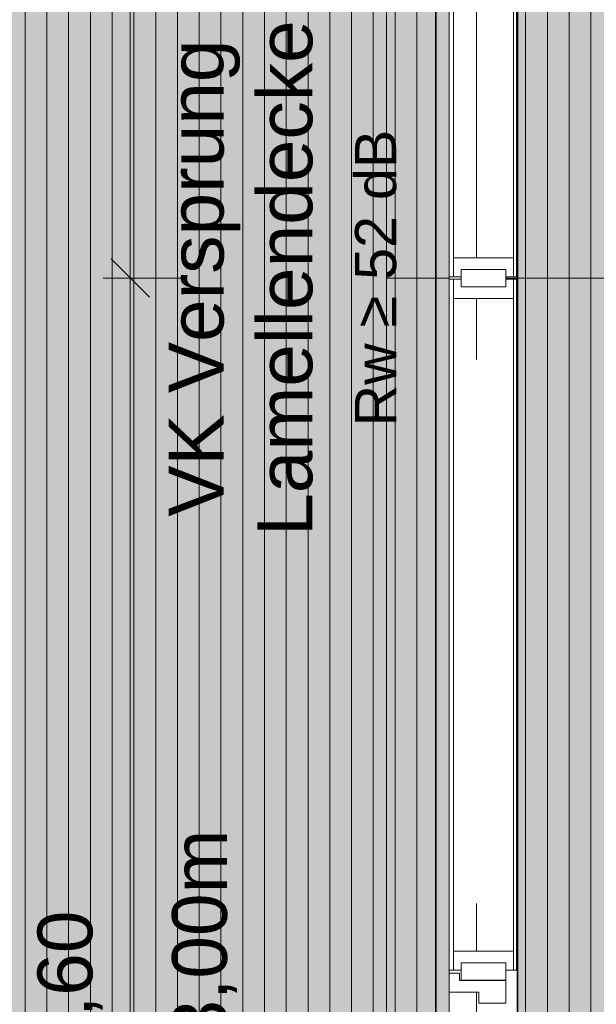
# Model space of a CAD drawing. Header units: metres. Extents: x -111 to 152, y -132 to 99.
# Tile 80 of 256: x -26.49 to -25.43, y -12.14 to -10.33. Entities that reach past the tile are written whole.
import ezdxf

# ---------------------------------------------------------------- set-up
doc = ezdxf.new("R2010")
doc.units = ezdxf.units.M
doc.header["$PDMODE"] = 1
doc.header["$PDSIZE"] = -2
doc.linetypes.add('Raster 01', pattern=[2, 1, -1])
doc.layers.get('0').update_dxf_attribs({"lineweight": 25})
for name, color, linetype, lineweight in [('027_Tischlerarbeiten-340 Innentüren', 7, 'Continuous', 9), ('030_Sonnenschutzarbeiten-BLENDSCHUTZ', 7, 'Continuous', 5), ('_1.35m (3D)', 7, 'Continuous', 9), ('_EG (2D)', 7, 'Continuous', 9), ('_EG - DS (2D)', 7, 'Continuous', 9), ('AV1-Akustikvorgaben-Trennwände', 7, 'Continuous', 5)]:
    doc.layers.add(name, color=color, linetype=linetype, lineweight=lineweight)
for name, color, linetype, lineweight, true_color in [('031_Metallbauarbeiten-350 Lamellendecke DS', 7, 'Continuous', 35, 0x666666), ('AV1-Raster', 7, 'Raster 01', 9, 0xa6a6a6), ('Beschriftung', 7, 'Continuous', 9, 0x555555)]:
    doc.layers.add(name, color=color, linetype=linetype, lineweight=lineweight, true_color=true_color)
doc.layers.get('0').freeze()
doc.styles.add('Arial', font='arial.ttf')
doc.dimstyles.new('COE 50', dxfattribs={"dimtxt": 126.090495, "dimasz": 0.001414, "dimexe": 0.001, "dimexo": 0.01, "dimgap": 0.001, "dimtad": 1, "dimdec": 3, "dimtxsty": 'Arial', "dimblk": 'VW_SLASH-3', "dimblk1": 'VW_SLASH-3', "dimblk2": 'VW_SLASH-3', "dimcen": 0, "dimadec": 3, "dimazin": 0, "dimtfac": 0.8, "dimtdec": 3, "dimtix": 1, "dimtmove": 0, "dimatfit": 0, "dimldrblk": 'VW_SLASH-2', "dimfxl": 0.002, "dimfxlon": 1, "dimfrac": 2, "dimtolj": 1, "dimarcsym": 0})
pattern_1 = [(90, (0, 0), (0.04, 0), [])]

# ---------------------------------------------------------------- blocks, each defined once
blk = doc.blocks.new('Group-2')
at = {"layer": 'AV1-Raster'}
for p, q in [((-25.65, -22.95), (-25.65, 1.35)), ((1.35, -10.8), (-40.5, -10.8))]:
    blk.add_line(p, q, dxfattribs=at)
blk = doc.blocks.new('1.35m (3D)')
at = {"layer": 'AV1-Raster', "color": 7}
blk.add_blockref('Group-2', (0, 0), dxfattribs=at)
blk = doc.blocks.new('VW_SLASH-3')
at = {"color": 0, "linetype": 'ByBlock', "lineweight": -2, "transparency": 16777216}
blk.add_line((0, 0), (-1, 0), dxfattribs=at)
at = {"color": 0, "linetype": 'Continuous', "lineweight": 15, "transparency": 16777216, "flags": 128}
blk.add_lwpolyline([(0.5, 0.5), (-0.5, -0.5)], dxfattribs=at)
blk = doc.blocks.new('*D47')
at = {"layer": '030_Sonnenschutzarbeiten-BLENDSCHUTZ', "color": 0, "lineweight": -2}
for p, q in [((-26.1868, -8.2), (-26.3368, -8.2)), ((-26.2868, -10.7293), (-26.2868, -8.2707)), ((-26.1868, -10.8), (-26.3368, -10.8))]:
    blk.add_line(p, q, dxfattribs=at)
at = {"layer": 'Defpoints', "color": 0}
for p in [(-26.2868, -8.2), (-26.04, -8.2), (-26.04, -10.8)]:
    blk.add_point(p, dxfattribs=at)
at = {"layer": '030_Sonnenschutzarbeiten-BLENDSCHUTZ', "color": 0, "lineweight": -2, "xscale": 0.070693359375, "yscale": 0.070693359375, "zscale": 0.070693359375}
for p, rotation in [((-26.2868, -8.2), 90), ((-26.2868, -10.8), 270)]:
    blk.add_blockref('VW_SLASH-3', p, dxfattribs=dict(at, rotation=rotation))
at = {"layer": '030_Sonnenschutzarbeiten-BLENDSCHUTZ', "color": 0, "lineweight": 13, "insert": (-26.3974, -9.5), "char_height": 0.10087, "attachment_point": 5, "rotation": 90, "style": 'Arial'}
blk.add_mtext('\\A1;2,60', dxfattribs=at)
blk = doc.blocks.new('VW_SLASH-2')
at = {"color": 0, "linetype": 'ByBlock', "lineweight": -2, "transparency": 16777216}
blk.add_line((0, 0), (-1, 0), dxfattribs=at)
at = {"color": 0, "linetype": 'Continuous', "lineweight": 15, "transparency": 16777216, "flags": 128}
blk.add_lwpolyline([(0.5, 0.5), (-0.5, -0.5)], dxfattribs=at)
blk = doc.blocks.new('*D48')
at = {"layer": '030_Sonnenschutzarbeiten-BLENDSCHUTZ', "color": 0, "lineweight": -2}
for p, q in [((-26.1868, -10.8), (-26.3368, -10.8)), ((-26.2868, -13.3293), (-26.2868, -10.8707)), ((-26.1868, -13.4), (-26.3368, -13.4))]:
    blk.add_line(p, q, dxfattribs=at)
at = {"layer": 'Defpoints', "color": 0}
for p in [(-26.2868, -10.8), (-26.04, -10.8), (-26.04, -13.4)]:
    blk.add_point(p, dxfattribs=at)
at = {"layer": '030_Sonnenschutzarbeiten-BLENDSCHUTZ', "color": 0, "lineweight": -2, "xscale": 0.070693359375, "yscale": 0.070693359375, "zscale": 0.070693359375}
for p, rotation in [((-26.2868, -10.8), 90), ((-26.2868, -13.4), 270)]:
    blk.add_blockref('VW_SLASH-3', p, dxfattribs=dict(at, rotation=rotation))
at = {"layer": '030_Sonnenschutzarbeiten-BLENDSCHUTZ', "color": 0, "lineweight": 13, "insert": (-26.3974, -12.1), "char_height": 0.10087, "attachment_point": 5, "rotation": 90, "style": 'Arial'}
blk.add_mtext('\\A1;2,60', dxfattribs=at)
blk = doc.blocks.new('Group-650')
at = {"color": 255, "linetype": 'Continuous', "lineweight": 5, "transparency": 33554687}
for points in [[(-25.6925, -10.7627), (-25.5825, -10.7627), (-25.5825, -10.7977), (-25.6925, -10.7977)], [(-25.675, -12.0377), (-25.575, -12.0377), (-25.575, -12.0727), (-25.675, -12.0727)]]:
    blk.add_wipeout(points, dxfattribs=at).dxf.layer = '027_Tischlerarbeiten-340 Innentüren'
at = {"layer": '027_Tischlerarbeiten-340 Innentüren', "color": 7, "linetype": 'Continuous', "lineweight": 5, "transparency": 33554687, "flags": 128}
for points in [[(-25.6925, -10.7627), (-25.5825, -10.7627), (-25.5825, -10.7977), (-25.6925, -10.7977)], [(-25.675, -12.0377), (-25.575, -12.0377), (-25.575, -12.0727), (-25.675, -12.0727)]]:
    blk.add_lwpolyline(points, close=True, dxfattribs=at)
at = {"color": 255, "linetype": 'Continuous', "lineweight": 5, "transparency": 33554687}
blk.add_wipeout([(-25.6925, -10.8023), (-25.5825, -10.8023), (-25.5825, -10.8373), (-25.6925, -10.8373)], dxfattribs=at).dxf.layer = '027_Tischlerarbeiten-340 Innentüren'
at = {"color": 255, "linetype": 'Continuous', "lineweight": 13, "transparency": 33554687}
blk.add_wipeout([(-25.6785, -12.059), (-25.5965, -12.059), (-25.5965, -12.091), (-25.6785, -12.091)], dxfattribs=at).dxf.layer = '027_Tischlerarbeiten-340 Innentüren'
at = {"layer": '027_Tischlerarbeiten-340 Innentüren', "color": 7, "linetype": 'Continuous', "lineweight": 5, "transparency": 33554687, "flags": 128}
blk.add_lwpolyline([(-25.6925, -10.8023), (-25.5825, -10.8023), (-25.5825, -10.8373), (-25.6925, -10.8373)], close=True, dxfattribs=at)
at = {"layer": '027_Tischlerarbeiten-340 Innentüren', "color": 7, "linetype": 'Continuous', "lineweight": 13, "transparency": 33554687, "flags": 128}
blk.add_lwpolyline([(-25.6785, -12.059), (-25.5965, -12.059), (-25.5965, -12.091), (-25.6785, -12.091)], close=True, dxfattribs=at)
at = {"color": 255, "linetype": 'Continuous', "lineweight": 5, "transparency": 33554687}
for points in [[(-25.7005, -9.5273), (-25.6925, -9.5273), (-25.6925, -10.7977), (-25.7005, -10.7977)], [(-25.5825, -9.5273), (-25.5765, -9.5273), (-25.5765, -10.7977), (-25.5825, -10.7977)], [(-25.6786, -10.784), (-25.5966, -10.784), (-25.5966, -10.816), (-25.6786, -10.816)]]:
    blk.add_wipeout(points, dxfattribs=at).dxf.layer = '027_Tischlerarbeiten-340 Innentüren'
at = {"color": 255, "linetype": 'Continuous', "lineweight": 13, "transparency": 33554687}
blk.add_wipeout([(-25.646, -12.113), (-25.7005, -12.113), (-25.7005, -12.078), (-25.6815, -12.078), (-25.6815, -12.0915), (-25.5965, -12.0915), (-25.5965, -12.133), (-25.646, -12.133)], dxfattribs=at).dxf.layer = '027_Tischlerarbeiten-340 Innentüren'
at = {"layer": '027_Tischlerarbeiten-340 Innentüren', "color": 7, "linetype": 'Continuous', "lineweight": 5, "transparency": 33554687, "flags": 128}
for points in [[(-25.7005, -9.5273), (-25.6925, -9.5273), (-25.6925, -10.7977), (-25.7005, -10.7977)], [(-25.5825, -9.5273), (-25.5765, -9.5273), (-25.5765, -10.7977), (-25.5825, -10.7977)], [(-25.6786, -10.784), (-25.5966, -10.784), (-25.5966, -10.816), (-25.6786, -10.816)]]:
    blk.add_lwpolyline(points, close=True, dxfattribs=at)
at = {"layer": '027_Tischlerarbeiten-340 Innentüren', "color": 7, "linetype": 'Continuous', "lineweight": 13, "transparency": 33554687, "flags": 128}
blk.add_lwpolyline([(-25.646, -12.113), (-25.7005, -12.113), (-25.7005, -12.078), (-25.6815, -12.078), (-25.6815, -12.0915), (-25.5965, -12.0915), (-25.5965, -12.133), (-25.646, -12.133)], close=True, dxfattribs=at)
at = {"color": 255, "linetype": 'Continuous', "lineweight": 5, "transparency": 33554687}
blk.add_wipeout([(-25.6925, -12.0377), (-25.5825, -12.0377), (-25.5825, -12.0727), (-25.6925, -12.0727)], dxfattribs=at).dxf.layer = '027_Tischlerarbeiten-340 Innentüren'
at = {"layer": '027_Tischlerarbeiten-340 Innentüren', "color": 7, "linetype": 'Continuous', "lineweight": 5, "transparency": 33554687, "flags": 128}
blk.add_lwpolyline([(-25.6925, -12.0377), (-25.5825, -12.0377), (-25.5825, -12.0727), (-25.6925, -12.0727)], close=True, dxfattribs=at)
at = {"color": 255, "linetype": 'Continuous', "lineweight": 5, "transparency": 33554687}
for points in [[(-25.7005, -10.8023), (-25.6925, -10.8023), (-25.6925, -12.0727), (-25.7005, -12.0727)], [(-25.5825, -10.8023), (-25.5765, -10.8023), (-25.5765, -12.0727), (-25.5825, -12.0727)], [(-25.6786, -12.059), (-25.5966, -12.059), (-25.5966, -12.091), (-25.6786, -12.091)]]:
    blk.add_wipeout(points, dxfattribs=at).dxf.layer = '027_Tischlerarbeiten-340 Innentüren'
at = {"layer": '027_Tischlerarbeiten-340 Innentüren', "color": 7, "linetype": 'Continuous', "lineweight": 5, "transparency": 33554687, "flags": 128}
for points in [[(-25.7005, -10.8023), (-25.6925, -10.8023), (-25.6925, -12.0727), (-25.7005, -12.0727)], [(-25.5825, -10.8023), (-25.5765, -10.8023), (-25.5765, -12.0727), (-25.5825, -12.0727)], [(-25.6786, -12.059), (-25.5966, -12.059), (-25.5966, -12.091), (-25.6786, -12.091)]]:
    blk.add_lwpolyline(points, close=True, dxfattribs=at)
blk = doc.blocks.new('Group-652')
at = {"layer": '027_Tischlerarbeiten-340 Innentüren', "color": 7, "transparency": 33554687}
blk.add_blockref('Group-650', (0, 0), dxfattribs=at)
blk = doc.blocks.new('EG (2D)')
at = {"layer": 'AV1-Akustikvorgaben-Trennwände', "color": 7}
blk.add_solid([(-25.7744, -11.0742), (-25.7744, -10.5258), (-25.8961, -11.0742), (-25.8961, -10.5258)], dxfattribs=at)
blk.add_solid([(-25.7744, -11.0742), (-25.7744, -10.5258), (-25.8961, -11.0742), (-25.8961, -10.5258)], dxfattribs=at)
at = {"layer": 'AV1-Akustikvorgaben-Trennwände', "insert": (-25.8352, -10.8), "char_height": 0.07565, "attachment_point": 5, "rotation": 90, "line_spacing_factor": 0.971931, "style": 'Arial'}
blk.add_mtext('Rw ≥ 52 dB', dxfattribs=at)
at = {"layer": '027_Tischlerarbeiten-340 Innentüren', "color": 7, "transparency": 33554687}
blk.add_blockref('Group-652', (0, 0), dxfattribs=at)
blk = doc.blocks.new('EG - DS (2D)')
at = {"layer": '030_Sonnenschutzarbeiten-BLENDSCHUTZ', "linetype": 'Continuous', "lineweight": 0, "transparency": 33554610}
for points in [[(-25.8155, -8.2), (-25.7005, -8.2), (-25.7005, -10.8), (-25.8155, -10.8)], [(-25.8155, -10.8), (-25.7005, -10.8), (-25.7005, -13.4), (-25.8155, -13.4)]]:
    blk.add_hatch(color=220, dxfattribs=at).paths.add_polyline_path(points)
at = {"layer": '031_Metallbauarbeiten-350 Lamellendecke DS', "linetype": 'Continuous', "lineweight": 0, "transparency": 33554508}
h = blk.add_hatch(color=254, dxfattribs=at)
h.paths.add_polyline_path([(-5.55, -5.525), (-31.125, -5.525), (-31.125, -7.35), (-25.575, -7.35), (-25.575, -13.625), (-23.075, -13.625), (-23.075, -7.975), (-16.075, -7.975), (-16.075, -13.625), (-23.075, -13.625), (-23.075, -16.075), (-16.075, -16.075), (-16.075, -16.05), (-5.55, -16.05)])
h.paths.add_polyline_path([(-8.0229, -7.95), (-8.0229, -13.65), (-13.575, -13.65), (-13.575, -7.95)])
at = {"layer": '031_Metallbauarbeiten-350 Lamellendecke DS', "linetype": 'Continuous', "lineweight": 9, "transparency": 33554508}
h = blk.add_hatch(dxfattribs=at)
h.set_pattern_fill('Lamellendecke', color=252, style=0, pattern_type=2)
h.set_pattern_definition(pattern_1)
h.paths.add_polyline_path([(-5.55, -5.525), (-31.125, -5.525), (-31.125, -7.35), (-25.575, -7.35), (-25.575, -13.625), (-23.075, -13.625), (-23.075, -7.975), (-16.075, -7.975), (-16.075, -13.625), (-23.075, -13.625), (-23.075, -16.075), (-16.075, -16.075), (-16.075, -16.05), (-5.55, -16.05)])
h.paths.add_polyline_path([(-8.0229, -7.95), (-8.0229, -13.65), (-13.575, -13.65), (-13.575, -7.95)])
at = {"layer": '031_Metallbauarbeiten-350 Lamellendecke DS', "linetype": 'Continuous', "lineweight": 0, "transparency": 33554508}
blk.add_hatch(color=254, dxfattribs=at).paths.add_polyline_path([(-28.5124, -8.25), (-28.1876, -8.25), (-28.1876, -8.2), (-25.725, -8.2), (-25.725, -13.4), (-28.1876, -13.4), (-28.1876, -13.3452), (-28.5124, -13.3452), (-28.5124, -13.4), (-30.911, -13.4), (-30.911, -8.2), (-28.5124, -8.2)])
at = {"layer": '031_Metallbauarbeiten-350 Lamellendecke DS', "linetype": 'Continuous', "lineweight": 9, "transparency": 33554508}
h = blk.add_hatch(dxfattribs=at)
h.set_pattern_fill('Lamellendecke', color=252, style=0, pattern_type=2)
h.set_pattern_definition(pattern_1)
h.paths.add_polyline_path([(-28.5124, -8.25), (-28.1876, -8.25), (-28.1876, -8.2), (-25.725, -8.2), (-25.725, -13.4), (-28.1876, -13.4), (-28.1876, -13.3452), (-28.5124, -13.3452), (-28.5124, -13.4), (-30.911, -13.4), (-30.911, -8.2), (-28.5124, -8.2)])
at = {"layer": '030_Sonnenschutzarbeiten-BLENDSCHUTZ', "color": 6, "lineweight": 13, "flags": 128}
for points in [[(-25.8155, -8.2), (-25.7005, -8.2), (-25.7005, -10.8), (-25.8155, -10.8)], [(-25.8155, -10.8), (-25.7005, -10.8), (-25.7005, -13.4), (-25.8155, -13.4)]]:
    blk.add_lwpolyline(points, close=True, dxfattribs=at)
at = {"layer": '031_Metallbauarbeiten-350 Lamellendecke DS', "flags": 128}
for points in [[(-5.55, -5.525), (-31.125, -5.525), (-31.125, -7.35), (-25.575, -7.35), (-25.575, -13.625), (-23.075, -13.625), (-23.075, -7.975), (-16.075, -7.975), (-16.075, -13.625), (-23.075, -13.625), (-23.075, -16.075), (-16.075, -16.075), (-16.075, -16.05), (-5.55, -16.05)], [(-28.5124, -8.25), (-28.1876, -8.25), (-28.1876, -8.2), (-25.725, -8.2), (-25.725, -13.4), (-28.1876, -13.4), (-28.1876, -13.3452), (-28.5124, -13.3452), (-28.5124, -13.4), (-30.911, -13.4), (-30.911, -8.2), (-28.5124, -8.2)]]:
    blk.add_lwpolyline(points, close=True, dxfattribs=at)
at = {"layer": 'Beschriftung', "color": 7, "linetype": 'Continuous'}
blk.add_solid([(-26.349, -10.8), (-26.295, -10.7582), (-26.295, -10.8418)], dxfattribs=at)
at = {"layer": '030_Sonnenschutzarbeiten-BLENDSCHUTZ', "color": 7, "insert": (-26.2099, -12.3897), "char_height": 0.10087, "attachment_point": 1, "rotation": 90, "line_spacing_factor": 0.969122, "style": 'Arial'}
blk.add_mtext('H=3,00m', dxfattribs=at)
at = {"layer": 'Beschriftung', "insert": (-25.9507, -10.8), "char_height": 0.100872, "attachment_point": 8, "rotation": 90, "line_spacing_factor": 0.969122, "style": 'Arial'}
blk.add_mtext('VK Versprung\\PLamellendecke', dxfattribs=at)
at = {"layer": '030_Sonnenschutzarbeiten-BLENDSCHUTZ', "color": 7, "lineweight": 13}
for base, p1, p2, picture, middle in [((-26.2868, -8.2), (-26.04, -10.8), (-26.04, -8.2), '*D47', (-26.3974, -9.5)), ((-26.2868, -10.8), (-26.04, -13.4), (-26.04, -10.8), '*D48', (-26.3974, -12.1))]:
    dim = blk.add_linear_dim(base=base, p1=p1, p2=p2, angle=270, text='2,60', dimstyle='COE 50', override={"dimtxt": 0.100872, "dimasz": 0.070693, "dimexe": 0.05, "dimgap": 0.05, "dimdec": 2, "dimpost": '<>', "dimtxsty": 'Arial', "dimtmove": 2, "dimfxl": 0.1}, dxfattribs=at)
    dim.commit()
    dim.dimension.update_dxf_attribs({"geometry": picture, "text_midpoint": middle})

msp = doc.modelspace()

# ---------------------------------------------------------------- block references
at = {"layer": '_1.35m (3D)'}
msp.add_blockref('1.35m (3D)', (0, 0), dxfattribs=at)

# ---------------------------------------------------------------- next in the draw order: block references
at = {"layer": '_EG - DS (2D)'}
msp.add_blockref('EG - DS (2D)', (0, 0), dxfattribs=at)

# ---------------------------------------------------------------- next in the draw order: block references
at = {"layer": '_EG (2D)'}
msp.add_blockref('EG (2D)', (0, 0), dxfattribs=at)

doc.saveas('drawing.dxf')
